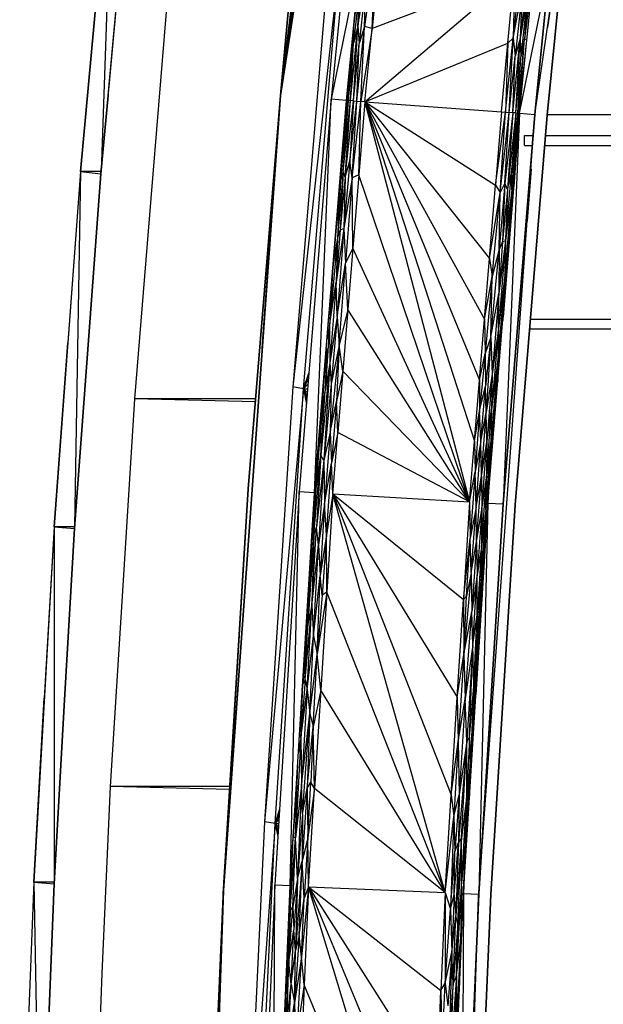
# Model space of a CAD drawing. Header units: millimetres. Extents: x 61846 to 198573, y 13020 to 52988.
# Tile 218 of 240: x 186553 to 187125, y 23714 to 24678. Entities that reach past the tile are written whole.
import ezdxf

# ---------------------------------------------------------------- set-up
doc = ezdxf.new("R2010")
doc.units = ezdxf.units.MM
for name, color, linetype, lineweight in [('A-COLS', 52, 'Continuous', 35), ('A-ROOF', 132, 'Continuous', 35), ('S-BEAM', 12, 'Continuous', 35)]:
    doc.layers.add(name, color=color, linetype=linetype, lineweight=lineweight)

# ---------------------------------------------------------------- blocks, each defined once
blk = doc.blocks.new('28_PBT_SF_toneeltoren_dakboog_28_PBT_SF_toneeltoren_dakboog as R_2584242 - 28_PBT_SF_toneeltoren_dakboog_28_PBT_SF_toneeltoren_dakboog as R_2584242-313469-GZ lierenkamer 4')
at = {"layer": 'S-BEAM', "color": 250, "lineweight": 25}
for p, q in [((-49154.5, 24834.24), (-49188.93, 24604.18)), ((-48939.59, 24585.56), (-48915.69, 24752.71)), ((-48915.69, 24752.71), (-48927.39, 24670.88)), ((-48927.39, 24670.88), (-48915.69, 24752.71)), ((-49188.93, 24604.18), (-49176.11, 24686.09)), ((-49181.46, 24686.09), (-49188.93, 24604.18)), ((-49188.93, 24604.18), (-49181.46, 24686.09)), ((-49176.67, 24686.09), (-49188.93, 24604.18)), ((-49176.11, 24686.09), (-49188.93, 24604.18)), ((-49188.93, 24604.18), (-49176.67, 24686.09)), ((-49188.93, 24604.18), (-49178.6, 24686.09)), ((-49178.6, 24686.09), (-49188.93, 24604.18)), ((-49188.93, 24604.18), (-49178.21, 24686.09)), ((-49178.21, 24686.09), (-49188.93, 24604.18)), ((-49188.93, 24604.18), (-49244.87, 23822.27)), ((-49244.87, 23822.27), (-49188.93, 24604.18)), ((-49220.38, 24218.56), (-49188.93, 24604.18)), ((-49188.93, 24604.18), (-49220.38, 24218.56)), ((-49206.72, 24356.38), (-49188.93, 24604.18)), ((-49188.93, 24604.18), (-49206.72, 24356.38)), ((-49188.93, 24604.18), (-49206.72, 24356.38)), ((-48947.09, 24481.31), (-48939.59, 24585.56)), ((-48943.42, 24532.35), (-48947.09, 24481.31)), ((-48947.09, 24481.31), (-48943.42, 24532.35)), ((-48994.79, 23818.39), (-48947.09, 24481.31)), ((-49206.72, 24356.38), (-49244.77, 23825.2)), ((-49244.4, 23832.39), (-49220.38, 24218.56)), ((-49220.38, 24218.56), (-49244.4, 23832.39)), ((-49244.36, 23830.98), (-49220.38, 24218.56)), ((-49220.38, 24218.56), (-49244.36, 23830.98)), ((-49244.4, 23832.39), (-49244.77, 23825.22)), ((-49244.77, 23825.22), (-49244.4, 23832.39)), ((-49244.77, 23825.2), (-49266.79, 23158.4)), ((-49245.07, 23819.4), (-49244.77, 23825.2)), ((-49244.77, 23825.2), (-49245.07, 23819.4)), ((-49245, 23818.33), (-49244.77, 23823.63)), ((-49244.77, 23823.63), (-49245, 23818.33)), ((-49270.08, 23059.04), (-49245.07, 23819.4)), ((-49245.07, 23819.4), (-49270.08, 23059.04)), ((-49245.07, 23819.4), (-49260.96, 23445.84)), ((-49260.96, 23445.84), (-49245.07, 23819.4)), ((-49012.18, 23294.48), (-48994.79, 23818.39))]:
    blk.add_line(p, q, dxfattribs=at)
blk = doc.blocks.new('28_PBT_SF_toneeltoren_dakboog_28_PBT_SF_toneeltoren_dakboog as R_2584242 - 28_PBT_SF_toneeltoren_dakboog_28_PBT_SF_toneeltoren_dakboog as R_2584242-313473-GZ lierenkamer 4')
blk.add_blockref('28_PBT_SF_toneeltoren_dakboog_28_PBT_SF_toneeltoren_dakboog as R_2584242 - 28_PBT_SF_toneeltoren_dakboog_28_PBT_SF_toneeltoren_dakboog as R_2584242-313469-GZ lierenkamer 4', (0, 0))
blk = doc.blocks.new('28_PBT_SC_staal_H-profiel_gekromd_dak toneeltoren_S355_HE200B_betondak_as 20_2667177 - 28_PBT_SC_staal_H-profiel_gekromd_dak toneeltoren_S355_HE200B_betondak_as 20_2667177-313545-GZ lierenkamer 4')
at = {"layer": 'A-COLS', "color": 250, "lineweight": 25}
for p, q in [((-49117.13, 24671.1), (-49107.77, 24755.3)), ((-49095.48, 24756.85), (-49106.47, 24671.62)), ((-49099.2, 24669.62), (-49095.48, 24756.85)), ((-49124.77, 24747.38), (-49139.06, 24600.44)), ((-49109.93, 24745.15), (-49139.06, 24600.44)), ((-49124.1, 24599.32), (-49109.93, 24745.15)), ((-49092.13, 24742.49), (-49099.2, 24669.62)), ((-48960.98, 24660.4), (-48951.33, 24744.91)), ((-48939.1, 24744.63), (-48949.89, 24659.52)), ((-48947.38, 24658.29), (-48939.1, 24744.63)), ((-49105.57, 24738.71), (-49113.18, 24672.13)), ((-48954.55, 24586.67), (-48939.73, 24734.8)), ((-48954.55, 24586.67), (-48924.91, 24732.47)), ((-48924.91, 24732.47), (-48939.59, 24585.56)), ((-48939.59, 24585.56), (-48924.91, 24732.47)), ((-48927.62, 24584.68), (-48913.06, 24730.61)), ((-48913.06, 24730.61), (-48927.62, 24584.68)), ((-49110.45, 24719.94), (-49117.24, 24655.33)), ((-49113.18, 24672.13), (-49110.45, 24719.94)), ((-49106.15, 24597.98), (-48959.59, 24722.7)), ((-48959.59, 24722.7), (-49099.2, 24669.62)), ((-48966.04, 24655.36), (-48959.59, 24722.7)), ((-48959.59, 24722.7), (-48960.98, 24660.4)), ((-48946.07, 24728.27), (-48954.17, 24659.86)), ((-49113.18, 24672.13), (-49104.87, 24719.5)), ((-49104.87, 24719.5), (-49111.63, 24654.9)), ((-49106.47, 24671.62), (-49104.87, 24719.5)), ((-48960.98, 24660.4), (-48952.19, 24706.26)), ((-48952.19, 24706.26), (-48958.97, 24642.5)), ((-48952.19, 24706.26), (-48954.17, 24659.86)), ((-48946.47, 24705.79), (-48954.17, 24659.86)), ((-48946.47, 24705.79), (-48953.29, 24642.05)), ((-48946.47, 24705.79), (-48949.89, 24659.52)), ((-49120.18, 24599.03), (-49113.18, 24672.13)), ((-49117.34, 24598.81), (-49113.18, 24672.13)), ((-49113.18, 24672.13), (-49117.24, 24655.33)), ((-49113.94, 24598.56), (-49106.47, 24671.62)), ((-49113.18, 24672.13), (-49111.63, 24654.9)), ((-49106.47, 24671.62), (-49111.63, 24654.9)), ((-49110.14, 24598.27), (-49106.47, 24671.62)), ((-49099.2, 24669.62), (-49106.47, 24671.62)), ((-49123.65, 24599.28), (-49117.17, 24670.66)), ((-49117.37, 24668.5), (-49117.24, 24655.33)), ((-49099.2, 24669.62), (-49110.14, 24598.27)), ((-49106.15, 24597.98), (-49099.2, 24669.62)), ((-49122.32, 24599.19), (-49117.24, 24655.33)), ((-49122.32, 24599.19), (-49118.58, 24654.98)), ((-49120.18, 24599.03), (-49117.24, 24655.33)), ((-49117.34, 24598.81), (-49111.63, 24654.9)), ((-49113.94, 24598.56), (-49111.63, 24654.9)), ((-49106.15, 24597.98), (-48966.04, 24655.36)), ((-48972.5, 24588.01), (-48966.04, 24655.36)), ((-48968.5, 24587.71), (-48960.98, 24660.4)), ((-48966.04, 24655.36), (-48968.5, 24587.71)), ((-48966.04, 24655.36), (-48960.98, 24660.4)), ((-48964.71, 24587.43), (-48960.98, 24660.4)), ((-48961.3, 24587.17), (-48954.17, 24659.86)), ((-48960.98, 24660.4), (-48958.97, 24642.5)), ((-48954.17, 24659.86), (-48958.97, 24642.5)), ((-48958.46, 24586.96), (-48954.17, 24659.86)), ((-48956.32, 24586.8), (-48949.89, 24659.52)), ((-48955, 24586.71), (-48949.89, 24659.52)), ((-48955, 24586.71), (-48947.38, 24658.29)), ((-48954.17, 24659.86), (-48953.29, 24642.05)), ((-48949.89, 24659.52), (-48953.29, 24642.05)), ((-48947.38, 24658.29), (-48949.89, 24659.52)), ((-49123.65, 24599.28), (-49120.49, 24636.29)), ((-48964.71, 24587.43), (-48958.97, 24642.5)), ((-48961.3, 24587.17), (-48958.97, 24642.5)), ((-48958.46, 24586.96), (-48953.29, 24642.05)), ((-48956.32, 24586.8), (-48953.29, 24642.05)), ((-49139.06, 24600.44), (-49170.46, 24215.6)), ((-49155.49, 24214.71), (-49139.06, 24600.44)), ((-49155.49, 24214.71), (-49124.1, 24599.32)), ((-49124.1, 24599.32), (-49140.45, 24398.95)), ((-49124.1, 24599.32), (-49139.06, 24600.44)), ((-49123.65, 24599.28), (-49130.13, 24520.45)), ((-49130.13, 24520.45), (-49122.32, 24599.19)), ((-49129.91, 24528.12), (-49123.65, 24599.28)), ((-49124.1, 24599.32), (-49129.86, 24528.76)), ((-49127.59, 24529.5), (-49122.32, 24599.19)), ((-49127.59, 24529.5), (-49120.18, 24599.03)), ((-49125.55, 24523.98), (-49120.18, 24599.03)), ((-49125.55, 24523.98), (-49117.34, 24598.81)), ((-49124.1, 24599.32), (-49123.65, 24599.28)), ((-49123.65, 24599.28), (-49122.32, 24599.19)), ((-49120.18, 24599.03), (-49122.32, 24599.19)), ((-49117.34, 24598.81), (-49120.96, 24540.09)), ((-49120.96, 24540.09), (-49113.94, 24598.56)), ((-49117.34, 24598.81), (-49120.18, 24599.03)), ((-49118.78, 24523.48), (-49113.94, 24598.56)), ((-49118.78, 24523.48), (-49110.14, 24598.27)), ((-49117.34, 24598.81), (-49113.94, 24598.56)), ((-49113.94, 24598.56), (-49110.14, 24598.27)), ((-49112.01, 24526.21), (-49110.14, 24598.27)), ((-49106.15, 24597.98), (-49112.01, 24526.21)), ((-49106.15, 24597.98), (-49110.14, 24598.27)), ((-49106.15, 24597.98), (-49003.74, 24205.76)), ((-49106.15, 24597.98), (-48998.86, 24265.44)), ((-49106.15, 24597.98), (-48972.5, 24588.01)), ((-49106.15, 24597.98), (-48993.99, 24325.12)), ((-49106.15, 24597.98), (-48989.11, 24384.8)), ((-49106.15, 24597.98), (-48984.23, 24444.49)), ((-49106.15, 24597.98), (-48978.36, 24516.25)), ((-48985.77, 24204.7), (-48954.55, 24586.67)), ((-48972.5, 24588.01), (-48978.36, 24516.25)), ((-48978.36, 24516.25), (-48968.5, 24587.71)), ((-48973.61, 24508.91), (-48968.5, 24587.71)), ((-48973.61, 24508.91), (-48964.71, 24587.43)), ((-48972.5, 24588.01), (-48968.5, 24587.71)), ((-48954.55, 24586.67), (-48970.87, 24386.96)), ((-48954.55, 24586.67), (-48970.79, 24203.83)), ((-48939.59, 24585.56), (-48970.79, 24203.83)), ((-48970.79, 24203.83), (-48939.59, 24585.56)), ((-48969.17, 24518.13), (-48964.71, 24587.43)), ((-48961.3, 24587.17), (-48969.17, 24518.13)), ((-48968.5, 24587.71), (-48964.71, 24587.43)), ((-48961.3, 24587.17), (-48966.52, 24512.07)), ((-48958.46, 24586.96), (-48966.52, 24512.07)), ((-48961.3, 24587.17), (-48964.71, 24587.43)), ((-48958.46, 24586.96), (-48962.57, 24528.24)), ((-48962.57, 24528.24), (-48956.32, 24586.8)), ((-48962.27, 24511.76), (-48956.32, 24586.8)), ((-48962.27, 24511.76), (-48955, 24586.71)), ((-48958.46, 24586.96), (-48961.3, 24587.17)), ((-48955, 24586.71), (-48960.42, 24514.91)), ((-48954.55, 24586.67), (-48960.32, 24516.12)), ((-48958.81, 24203.13), (-48927.62, 24584.68)), ((-48927.62, 24584.68), (-48958.81, 24203.13)), ((-48958.46, 24586.96), (-48956.32, 24586.8)), ((-48956.32, 24586.8), (-48955, 24586.71)), ((-48955, 24586.71), (-48954.55, 24586.67)), ((-48954.55, 24586.67), (-48939.59, 24585.56)), ((-49120.96, 24540.09), (-49126.73, 24473.65)), ((-49125.55, 24523.98), (-49120.96, 24540.09)), ((-49118.78, 24523.48), (-49120.96, 24540.09)), ((-49127.59, 24529.5), (-49133.17, 24464.64)), ((-49127.59, 24529.5), (-49130.52, 24472.36)), ((-49127.59, 24529.5), (-49130.13, 24520.45)), ((-49129.96, 24527.5), (-49130.13, 24520.45)), ((-49125.55, 24523.98), (-49127.59, 24529.5)), ((-48968.35, 24461.77), (-48962.57, 24528.24)), ((-48966.52, 24512.07), (-48962.57, 24528.24)), ((-48962.27, 24511.76), (-48962.57, 24528.24)), ((-49135.78, 24456.18), (-49130.13, 24520.47)), ((-49135.78, 24456.18), (-49130.13, 24520.45)), ((-49130.13, 24520.47), (-49135.15, 24463.88)), ((-49130.13, 24520.45), (-49133.76, 24479.61)), ((-49130.13, 24520.45), (-49133.17, 24464.64)), ((-49125.55, 24523.98), (-49130.52, 24472.36)), ((-49125.55, 24523.98), (-49126.73, 24473.65)), ((-49118.78, 24523.48), (-49126.73, 24473.65)), ((-49118.78, 24523.48), (-49125.14, 24439.76)), ((-49112.01, 24526.21), (-49118.78, 24523.48)), ((-49117.86, 24454.45), (-49118.78, 24523.48)), ((-49112.01, 24526.21), (-49117.86, 24454.45)), ((-49003.74, 24205.76), (-49112.01, 24526.21)), ((-48969.17, 24518.13), (-48974.76, 24453.2)), ((-48969.17, 24518.13), (-48973.61, 24508.91)), ((-48969.17, 24518.13), (-48971.5, 24460.88)), ((-48966.52, 24512.07), (-48969.17, 24518.13)), ((-48984.23, 24444.49), (-48978.36, 24516.25)), ((-48984.23, 24444.49), (-48973.61, 24508.91)), ((-48981.52, 24426.63), (-48973.61, 24508.91)), ((-48978.36, 24516.25), (-48973.61, 24508.91)), ((-48974.76, 24453.2), (-48973.61, 24508.91)), ((-48966.52, 24512.07), (-48971.5, 24460.88)), ((-48962.27, 24511.76), (-48969.17, 24428.09)), ((-48966.52, 24512.07), (-48968.35, 24461.77)), ((-48962.27, 24511.76), (-48968.35, 24461.77)), ((-48962.27, 24511.76), (-48966.28, 24443.15)), ((-48962.27, 24511.76), (-48960.42, 24514.91)), ((-49126.73, 24473.65), (-49134.21, 24421.07)), ((-49130.52, 24472.36), (-49134.21, 24421.07)), ((-49126.73, 24473.65), (-49133.38, 24387.56)), ((-49130.52, 24472.36), (-49133.17, 24464.64)), ((-49130.52, 24472.36), (-49126.73, 24473.65)), ((-49126.73, 24473.65), (-49125.14, 24439.76)), ((-49133.17, 24464.64), (-49140.75, 24378.52)), ((-49133.17, 24464.64), (-49137.06, 24440.49)), ((-49133.17, 24464.64), (-49134.21, 24421.07)), ((-48968.35, 24461.77), (-48975.17, 24375.9)), ((-48968.35, 24461.77), (-48975.1, 24410.15)), ((-48971.5, 24460.88), (-48975.1, 24410.15)), ((-48971.5, 24460.88), (-48974.76, 24453.2)), ((-48971.5, 24460.88), (-48968.35, 24461.77)), ((-48968.35, 24461.77), (-48969.17, 24428.09)), ((-49117.86, 24454.45), (-49125.14, 24439.76)), ((-49117.86, 24454.45), (-49122.78, 24394.25)), ((-49003.74, 24205.76), (-49117.86, 24454.45)), ((-48982.66, 24367.29), (-48974.76, 24453.2)), ((-48974.76, 24453.2), (-48981.52, 24426.63)), ((-48974.76, 24453.2), (-48975.1, 24410.15)), ((-48989.11, 24384.8), (-48984.23, 24444.49)), ((-48984.23, 24444.49), (-48981.52, 24426.63)), ((-48969.17, 24428.09), (-48966.28, 24443.15)), ((-49137.83, 24431.02), (-49140.75, 24378.52)), ((-49133.38, 24387.56), (-49125.14, 24439.76)), ((-49131.26, 24359.41), (-49125.14, 24439.76)), ((-49122.78, 24394.25), (-49125.14, 24439.76)), ((-49140.75, 24378.52), (-49134.21, 24421.07)), ((-49134.21, 24421.07), (-49140.65, 24342.01)), ((-49133.38, 24387.56), (-49134.21, 24421.07)), ((-48989.11, 24384.8), (-48981.52, 24426.63)), ((-48981.52, 24426.63), (-48988.28, 24351.16)), ((-48982.66, 24367.29), (-48981.52, 24426.63)), ((-48969.17, 24428.09), (-48975.56, 24348.02)), ((-48969.17, 24428.09), (-48975.17, 24375.9)), ((-48969.17, 24428.09), (-48971.15, 24383.54)), ((-48982.66, 24367.29), (-48975.1, 24410.15)), ((-48975.1, 24410.15), (-48981.56, 24330.99)), ((-48975.17, 24375.9), (-48975.1, 24410.15)), ((-49155.49, 24214.71), (-49141.03, 24391.92)), ((-49122.78, 24394.25), (-49131.26, 24359.41)), ((-49122.78, 24394.25), (-49127.69, 24334.05)), ((-49003.74, 24205.76), (-49122.78, 24394.25)), ((-49133.38, 24387.56), (-49140.65, 24342.01)), ((-49133.38, 24387.56), (-49139.12, 24321.56)), ((-49133.38, 24387.56), (-49131.26, 24359.41)), ((-48993.99, 24325.12), (-48989.11, 24384.8)), ((-48989.11, 24384.8), (-48988.28, 24351.16)), ((-48975.56, 24348.02), (-48971.15, 24383.54)), ((-49140.75, 24378.52), (-49145.11, 24314.67)), ((-49140.75, 24378.52), (-49143.16, 24365.72)), ((-49140.75, 24378.52), (-49140.65, 24342.01)), ((-48985.77, 24204.7), (-48971.4, 24380.54)), ((-48975.17, 24375.9), (-48982.07, 24296.31)), ((-48975.17, 24375.9), (-48981.56, 24330.99)), ((-48975.17, 24375.9), (-48975.56, 24348.02)), ((-48982.66, 24367.29), (-48988.28, 24351.16)), ((-48982.66, 24367.29), (-48987.92, 24319.3)), ((-48982.66, 24367.29), (-48987.24, 24293.58)), ((-48982.66, 24367.29), (-48981.56, 24330.99)), ((-49143.93, 24356.31), (-49145.11, 24314.67)), ((-49131.26, 24359.41), (-49140.1, 24274.25)), ((-49131.26, 24359.41), (-49139.12, 24321.56)), ((-49131.26, 24359.41), (-49134.08, 24304.08)), ((-49127.69, 24334.05), (-49131.26, 24359.41)), ((-48993.99, 24325.12), (-48988.28, 24351.16)), ((-48988.28, 24351.16), (-48993.88, 24294.95)), ((-48988.28, 24351.16), (-48987.92, 24319.3)), ((-48975.56, 24348.02), (-48982.8, 24264.42)), ((-48975.56, 24348.02), (-48982.07, 24296.31)), ((-48975.56, 24348.02), (-48979.53, 24292.84)), ((-48975.56, 24348.02), (-48976.02, 24323.93)), ((-49145.33, 24339.16), (-49149.66, 24274.96)), ((-49140.65, 24342.01), (-49149.23, 24251.69)), ((-49140.65, 24342.01), (-49146.44, 24246.42)), ((-49140.65, 24342.01), (-49145.11, 24314.67)), ((-49140.65, 24342.01), (-49139.12, 24321.56)), ((-49127.69, 24334.05), (-49134.08, 24304.08)), ((-49127.69, 24334.05), (-49132.61, 24273.85)), ((-49003.74, 24205.76), (-49127.69, 24334.05)), ((-48998.86, 24265.44), (-48993.99, 24325.12)), ((-48993.99, 24325.12), (-48993.88, 24294.95)), ((-48981.56, 24330.99), (-48987.24, 24293.58)), ((-48981.56, 24330.99), (-48986.73, 24264.69)), ((-48981.56, 24330.99), (-48982.07, 24296.31)), ((-49149.66, 24274.96), (-49145.11, 24314.67)), ((-49149.23, 24251.69), (-49145.11, 24314.67)), ((-49139.12, 24321.56), (-49146.44, 24246.42)), ((-49139.12, 24321.56), (-49140.1, 24274.25)), ((-48993.88, 24294.95), (-48987.92, 24319.3)), ((-48992.47, 24265.13), (-48987.92, 24319.3)), ((-48987.24, 24293.58), (-48987.92, 24319.3)), ((-48979.53, 24292.84), (-48976.02, 24323.93)), ((-49149.66, 24274.96), (-49148.82, 24296.43)), ((-49140.1, 24274.25), (-49134.08, 24304.08)), ((-49134.08, 24304.08), (-49138.9, 24243.95)), ((-49132.61, 24273.85), (-49134.08, 24304.08)), ((-48987.08, 24229.51), (-48982.07, 24296.31)), ((-48986.73, 24264.69), (-48982.07, 24296.31)), ((-48982.07, 24296.31), (-48982.8, 24264.42)), ((-48998.86, 24265.44), (-48993.88, 24294.95)), ((-48993.88, 24294.95), (-48998.07, 24235.44)), ((-48992.47, 24265.13), (-48993.88, 24294.95)), ((-48992.47, 24265.13), (-48987.24, 24293.58)), ((-48992, 24231.07), (-48987.24, 24293.58)), ((-48986.73, 24264.69), (-48987.24, 24293.58)), ((-48984.08, 24232.98), (-48979.53, 24292.84)), ((-48979.53, 24292.84), (-48982.8, 24264.42)), ((-48980.9, 24264.32), (-48979.53, 24292.84)), ((-49155.49, 24214.71), (-49150.57, 24274.99)), ((-49153.93, 24218.99), (-49149.66, 24274.96)), ((-49149.66, 24274.96), (-49152.94, 24244.86)), ((-49150.66, 24273.92), (-49152.94, 24244.86)), ((-49150.66, 24273.92), (-49152.94, 24244.86)), ((-49149.66, 24274.96), (-49149.23, 24251.69)), ((-49140.1, 24274.25), (-49146.44, 24246.42)), ((-49140.1, 24274.25), (-49145.61, 24204)), ((-49140.1, 24274.25), (-49138.9, 24243.95)), ((-49132.61, 24273.85), (-49138.9, 24243.95)), ((-49137.52, 24213.65), (-49132.61, 24273.85)), ((-49003.74, 24205.76), (-49132.61, 24273.85)), ((-49152.94, 24244.86), (-49151.78, 24260.17)), ((-49003.74, 24205.76), (-48998.86, 24265.44)), ((-48998.86, 24265.44), (-48998.07, 24235.44)), ((-48992.47, 24265.13), (-48998.07, 24235.44)), ((-48997.32, 24200.66), (-48992.47, 24265.13)), ((-48992, 24231.07), (-48992.47, 24265.13)), ((-48992, 24231.07), (-48986.73, 24264.69)), ((-48991.69, 24198.4), (-48986.73, 24264.69)), ((-48987.61, 24198.12), (-48982.8, 24264.42)), ((-48986.73, 24264.69), (-48987.08, 24229.51)), ((-48987.08, 24229.51), (-48982.8, 24264.42)), ((-48985.77, 24204.7), (-48980.9, 24264.32)), ((-48984.08, 24232.98), (-48982.8, 24264.42)), ((-48984.08, 24232.98), (-48980.9, 24264.32)), ((-49156.15, 24173.58), (-49149.23, 24251.69)), ((-49153.93, 24218.99), (-49149.23, 24251.69)), ((-49149.23, 24251.69), (-49153.53, 24181.14)), ((-49152.12, 24255.95), (-49152.94, 24244.86)), ((-49146.44, 24246.42), (-49149.23, 24251.69)), ((-49158.08, 24166.56), (-49152.94, 24244.86)), ((-49155.49, 24214.71), (-49152.94, 24244.86)), ((-49153.93, 24218.99), (-49152.94, 24244.86)), ((-49146.44, 24246.42), (-49153.53, 24181.14)), ((-49146.44, 24246.42), (-49151.59, 24163.69)), ((-49146.44, 24246.42), (-49145.61, 24204)), ((-49145.61, 24204), (-49138.9, 24243.95)), ((-49143.95, 24173.66), (-49138.9, 24243.95)), ((-49137.52, 24213.65), (-49138.9, 24243.95)), ((-49003.74, 24205.76), (-48998.07, 24235.44)), ((-48998.07, 24235.44), (-49002.89, 24170.29)), ((-48997.32, 24200.66), (-48998.07, 24235.44)), ((-48997.32, 24200.66), (-48992, 24231.07)), ((-48996.69, 24166.57), (-48992, 24231.07)), ((-48992, 24231.07), (-48991.69, 24198.4)), ((-48992, 24161.27), (-48987.08, 24229.51)), ((-48991.69, 24198.4), (-48987.08, 24229.51)), ((-48984.08, 24232.98), (-48988.8, 24166.56)), ((-48987.61, 24198.12), (-48984.08, 24232.98)), ((-48987.61, 24198.12), (-48987.08, 24229.51)), ((-48984.08, 24232.98), (-48985.77, 24204.7)), ((-49158.08, 24166.56), (-49153.93, 24218.99)), ((-49156.15, 24173.58), (-49153.93, 24218.99)), ((-49170.46, 24215.6), (-49194.44, 23830.23)), ((-49179.45, 23829.57), (-49170.46, 24215.6)), ((-49179.45, 23829.57), (-49155.49, 24214.71)), ((-49155.49, 24214.71), (-49170.46, 24215.6)), ((-49155.49, 24214.71), (-49167.27, 24025.38)), ((-49155.49, 24214.71), (-49161.38, 24120.05)), ((-49155.49, 24214.71), (-49158.08, 24166.56)), ((-49137.52, 24213.65), (-49143.95, 24173.66)), ((-49137.52, 24213.65), (-49143.51, 24117.43)), ((-49027.59, 23822.98), (-49137.52, 24213.65)), ((-49137.52, 24213.65), (-49021.63, 23918.67)), ((-49137.52, 24213.65), (-49003.74, 24205.76)), ((-49137.52, 24213.65), (-49015.66, 24014.37)), ((-49137.52, 24213.65), (-49009.7, 24110.07)), ((-49145.61, 24204), (-49151.59, 24163.69)), ((-49145.61, 24204), (-49150.16, 24133.65)), ((-49143.95, 24173.66), (-49145.61, 24204)), ((-49003.74, 24205.76), (-49009.7, 24110.07)), ((-49009.61, 23822.2), (-48985.77, 24204.7)), ((-49003.74, 24205.76), (-49002.89, 24170.29)), ((-48997.32, 24200.66), (-49002.89, 24170.29)), ((-49001.96, 24136.19), (-48997.32, 24200.66)), ((-48985.77, 24204.7), (-48997.49, 24016.67)), ((-48996.69, 24166.57), (-48997.32, 24200.66)), ((-48985.77, 24204.7), (-48994.62, 23821.56)), ((-48970.79, 24203.83), (-48994.62, 23821.56)), ((-48994.62, 23821.56), (-48970.79, 24203.83)), ((-48985.77, 24204.7), (-48991.63, 24110.69)), ((-48988.8, 24166.56), (-48985.77, 24204.7)), ((-48985.77, 24204.7), (-48970.79, 24203.83)), ((-48982.63, 23821.05), (-48958.81, 24203.13)), ((-48958.81, 24203.13), (-48982.63, 23821.05)), ((-48996.69, 24166.57), (-48991.69, 24198.4)), ((-48991.69, 24198.4), (-48996.2, 24134.45)), ((-48987.61, 24198.12), (-48992.21, 24131.79)), ((-48991.69, 24198.4), (-48992, 24161.27)), ((-48987.61, 24198.12), (-48992, 24161.27)), ((-48987.61, 24198.12), (-48988.8, 24166.56)), ((-49158.05, 24104.47), (-49153.53, 24181.14)), ((-49156.15, 24173.58), (-49153.53, 24181.14)), ((-49151.59, 24163.69), (-49153.53, 24181.14)), ((-49156.15, 24173.58), (-49162.09, 24086.1)), ((-49158.08, 24166.56), (-49156.15, 24173.58)), ((-49156.15, 24173.58), (-49158.05, 24104.47)), ((-49143.95, 24173.66), (-49150.16, 24133.65)), ((-49143.95, 24173.66), (-49148.1, 24114.35)), ((-49143.51, 24117.43), (-49143.95, 24173.66)), ((-49009.7, 24110.07), (-49002.89, 24170.29)), ((-49006.63, 24113.44), (-49002.89, 24170.29)), ((-49001.96, 24136.19), (-49002.89, 24170.29)), ((-49158.08, 24166.56), (-49162.09, 24086.1)), ((-49161.48, 24118.43), (-49158.08, 24166.56)), ((-49158.08, 24166.56), (-49160.98, 24125.85)), ((-49158.05, 24104.47), (-49151.59, 24163.69)), ((-49156.65, 24074.7), (-49151.59, 24163.69)), ((-49151.59, 24163.69), (-49150.16, 24133.65)), ((-49001.96, 24136.19), (-48996.69, 24166.57)), ((-48996.69, 24166.57), (-49001.35, 24098.36)), ((-48996.69, 24166.57), (-48996.2, 24134.45)), ((-48992, 24161.27), (-48996.29, 24095.06)), ((-48992, 24161.27), (-48996.2, 24134.45)), ((-48988.8, 24166.56), (-48992.8, 24108.88)), ((-48992.21, 24131.79), (-48988.8, 24166.56)), ((-48992, 24161.27), (-48992.21, 24131.79)), ((-48988.8, 24166.56), (-48991.73, 24109.08)), ((-49156.65, 24074.7), (-49150.16, 24133.65)), ((-49153.04, 24056.51), (-49150.16, 24133.65)), ((-49148.1, 24114.35), (-49150.16, 24133.65)), ((-49001.96, 24136.19), (-49009.34, 24056.28)), ((-49001.96, 24136.19), (-49006.63, 24113.44)), ((-49001.96, 24136.19), (-49001.35, 24098.36)), ((-48996.2, 24134.45), (-49001.35, 24098.36)), ((-49000.57, 24065.74), (-48996.2, 24134.45)), ((-48996.29, 24095.06), (-48996.2, 24134.45)), ((-48992.21, 24131.79), (-48996.29, 24095.06)), ((-48992.21, 24131.79), (-48995.75, 24076.29)), ((-48992.21, 24131.79), (-48992.8, 24108.88)), ((-49143.51, 24117.43), (-49153.04, 24056.51)), ((-49148.1, 24114.35), (-49153.04, 24056.51)), ((-49143.51, 24117.43), (-49149.49, 24021.22)), ((-49143.51, 24117.43), (-49148.1, 24114.35)), ((-49027.59, 23822.98), (-49143.51, 24117.43)), ((-49009.7, 24110.07), (-49006.63, 24113.44)), ((-49009.34, 24056.28), (-49006.63, 24113.44)), ((-49164.57, 24031.75), (-49158.05, 24104.47)), ((-49162.65, 24021.92), (-49158.05, 24104.47)), ((-49158.05, 24104.47), (-49162.09, 24086.1)), ((-49158.05, 24104.47), (-49156.65, 24074.7)), ((-49015.66, 24014.37), (-49009.7, 24110.07)), ((-49009.7, 24110.07), (-49009.34, 24056.28)), ((-48998.16, 24027.46), (-48991.73, 24109.08)), ((-48992.8, 24108.88), (-48998.16, 24027.46)), ((-48992.8, 24108.88), (-48995.75, 24076.29)), ((-48992.8, 24108.88), (-48991.73, 24109.08)), ((-49162.09, 24086.1), (-49163.02, 24093.74)), ((-49009.34, 24056.28), (-49001.35, 24098.36)), ((-49007.83, 24013), (-49001.35, 24098.36)), ((-49000.57, 24065.74), (-49001.35, 24098.36)), ((-49000.57, 24065.74), (-48996.29, 24095.06)), ((-48999.59, 24025.08), (-48996.29, 24095.06)), ((-48996.29, 24095.06), (-48995.75, 24076.29)), ((-49162.09, 24086.1), (-49167.02, 24027.22)), ((-49164.57, 24031.75), (-49162.09, 24086.1)), ((-49162.65, 24021.92), (-49156.65, 24074.7)), ((-49160.22, 23998.45), (-49156.65, 24074.7)), ((-49156.65, 24074.7), (-49153.04, 24056.51)), ((-48999.59, 24025.08), (-48995.75, 24076.29)), ((-48998.16, 24027.46), (-48995.75, 24076.29)), ((-49000.57, 24065.74), (-49007.83, 24013)), ((-49000.57, 24065.74), (-49006.19, 23971.26)), ((-49003.66, 23975.19), (-49000.57, 24065.74)), ((-48999.59, 24025.08), (-49000.57, 24065.74)), ((-49160.22, 23998.45), (-49153.04, 24056.51)), ((-49156.88, 23985.44), (-49153.04, 24056.51)), ((-49149.49, 24021.22), (-49153.04, 24056.51)), ((-49015.66, 24014.37), (-49009.34, 24056.28)), ((-49009.34, 24056.28), (-49014.68, 23971.1)), ((-49009.34, 24056.28), (-49007.83, 24013)), ((-49167.02, 24027.22), (-49165.63, 24051.66)), ((-49164.57, 24031.75), (-49168.89, 23974.17)), ((-49168.89, 23974.17), (-49167.02, 24027.22)), ((-49168.67, 24002.84), (-49167.02, 24027.22)), ((-49167.47, 24022.23), (-49167.02, 24027.22)), ((-49164.57, 24031.75), (-49167.02, 24027.22)), ((-49164.57, 24031.75), (-49162.65, 24021.92)), ((-49003.66, 23975.19), (-48999.59, 24025.08)), ((-49003.18, 23947.03), (-48998.16, 24027.46)), ((-48999.59, 24025.08), (-49003.18, 23947.03)), ((-48999.59, 24025.08), (-48998.16, 24027.46)), ((-48997.69, 24013.45), (-48998.16, 24027.46)), ((-49168.89, 23974.17), (-49162.65, 24021.92)), ((-49162.65, 24021.92), (-49168.19, 23928.36)), ((-49162.65, 24021.92), (-49160.22, 23998.45)), ((-49149.49, 24021.22), (-49156.88, 23985.44)), ((-49149.49, 24021.22), (-49155.48, 23925)), ((-49027.59, 23822.98), (-49149.49, 24021.22)), ((-49021.63, 23918.67), (-49015.66, 24014.37)), ((-49015.66, 24014.37), (-49014.68, 23971.1)), ((-49014.68, 23971.1), (-49007.83, 24013)), ((-49007.83, 24013), (-49013.84, 23918.71)), ((-49009.61, 23822.2), (-48997.89, 24010.24)), ((-49006.19, 23971.26), (-49007.83, 24013)), ((-49003.18, 23947.03), (-48997.69, 24013.45)), ((-49168.19, 23928.36), (-49160.22, 23998.45)), ((-49167.21, 23899.76), (-49160.22, 23998.45)), ((-49160.22, 23998.45), (-49162.75, 23925.39)), ((-49160.22, 23998.45), (-49156.88, 23985.44)), ((-49162.75, 23925.39), (-49156.88, 23985.44)), ((-49156.88, 23985.44), (-49159.18, 23931.25)), ((-49155.48, 23925), (-49156.88, 23985.44)), ((-49168.89, 23974.17), (-49174.2, 23876.74)), ((-49168.89, 23974.17), (-49171.35, 23959.85)), ((-49168.89, 23974.17), (-49168.19, 23928.36)), ((-49021.63, 23918.67), (-49014.68, 23971.1)), ((-49014.68, 23971.1), (-49019.15, 23897.66)), ((-49014.68, 23971.1), (-49013.84, 23918.71)), ((-49006.19, 23971.26), (-49014.48, 23872.09)), ((-49006.19, 23971.26), (-49013.84, 23918.71)), ((-49011.44, 23876.67), (-49006.19, 23971.26)), ((-49003.66, 23975.19), (-49006.46, 23917.98)), ((-49006.46, 23917.98), (-49006.19, 23971.26)), ((-49003.66, 23975.19), (-49006.19, 23971.26)), ((-49003.66, 23975.19), (-49003.18, 23947.03)), ((-49174.2, 23876.74), (-49171.97, 23949.83)), ((-49007.53, 23870.76), (-49003.18, 23947.03)), ((-49003.18, 23947.03), (-49006.46, 23917.98)), ((-49003.18, 23947.03), (-49003.65, 23917.88)), ((-49162.75, 23925.39), (-49159.18, 23931.25)), ((-49162.23, 23877.1), (-49159.18, 23931.25)), ((-49155.48, 23925), (-49159.18, 23931.25)), ((-49173.48, 23925.53), (-49176.29, 23877.71)), ((-49168.19, 23928.36), (-49174.2, 23876.74)), ((-49168.19, 23928.36), (-49172.35, 23836.7)), ((-49167.21, 23899.76), (-49168.19, 23928.36)), ((-49162.75, 23925.39), (-49167.65, 23853.65)), ((-49167.21, 23899.76), (-49162.75, 23925.39)), ((-49162.75, 23925.39), (-49162.23, 23877.1)), ((-49155.48, 23925), (-49162.23, 23877.1)), ((-49161.47, 23828.79), (-49155.48, 23925)), ((-49027.59, 23822.98), (-49155.48, 23925)), ((-49027.59, 23822.98), (-49021.63, 23918.67)), ((-49021.63, 23918.67), (-49019.15, 23897.66)), ((-49019.15, 23897.66), (-49013.84, 23918.71)), ((-49013.84, 23918.71), (-49018.18, 23863.16)), ((-49013.84, 23918.71), (-49014.48, 23872.09)), ((-49011.45, 23829.43), (-49006.46, 23917.98)), ((-49006.46, 23917.98), (-49011.44, 23876.67)), ((-49009.61, 23822.2), (-49003.75, 23916.22)), ((-49007.53, 23870.76), (-49006.46, 23917.98)), ((-49007.53, 23870.76), (-49003.66, 23917.71)), ((-49176.29, 23877.71), (-49174.63, 23906.87)), ((-49167.21, 23899.76), (-49172.35, 23836.7)), ((-49167.21, 23899.76), (-49167.65, 23853.65)), ((-49027.59, 23822.98), (-49019.15, 23897.66)), ((-49019.15, 23897.66), (-49022.29, 23806.64)), ((-49019.15, 23897.66), (-49018.18, 23863.16)), ((-49179.45, 23829.57), (-49176.29, 23877.71)), ((-49179.3, 23823.97), (-49176.29, 23877.71)), ((-49179.28, 23805.28), (-49176.29, 23877.71)), ((-49179.28, 23805.28), (-49174.2, 23876.74)), ((-49176.77, 23809.19), (-49174.2, 23876.74)), ((-49176.29, 23877.71), (-49174.2, 23876.74)), ((-49172.35, 23836.7), (-49174.2, 23876.74)), ((-49162.23, 23877.1), (-49167.65, 23853.65)), ((-49162.23, 23877.1), (-49165.71, 23817.55)), ((-49161.47, 23828.79), (-49162.23, 23877.1)), ((-49018.63, 23820.63), (-49014.48, 23872.09)), ((-49018.18, 23863.16), (-49014.48, 23872.09)), ((-49011.44, 23876.67), (-49017.12, 23800.65)), ((-49014.48, 23872.09), (-49017.12, 23800.65)), ((-49015.02, 23791.65), (-49011.44, 23876.67)), ((-49011.44, 23876.67), (-49014.48, 23872.09)), ((-49007.53, 23870.76), (-49012.67, 23774.39)), ((-49011.45, 23829.43), (-49011.44, 23876.67)), ((-49011.45, 23829.43), (-49007.53, 23870.76)), ((-49007.53, 23870.76), (-49009.61, 23822.2)), ((-49022.29, 23806.64), (-49018.18, 23863.16)), ((-49018.63, 23820.63), (-49018.18, 23863.16)), ((-49167.65, 23853.65), (-49174.32, 23766.31)), ((-49172.35, 23836.7), (-49167.65, 23853.65)), ((-49170.41, 23780.99), (-49167.65, 23853.65)), ((-49165.71, 23817.55), (-49167.65, 23853.65)), ((-49172.35, 23836.7), (-49176.77, 23809.19)), ((-49172.35, 23836.7), (-49175.78, 23786.41)), ((-49172.35, 23836.7), (-49174.32, 23766.31)), ((-49194.44, 23830.23), (-49210.98, 23444.46)), ((-49195.99, 23444.04), (-49194.44, 23830.23)), ((-49195.99, 23444.04), (-49179.45, 23829.57)), ((-49179.45, 23829.57), (-49194.44, 23830.23)), ((-49179.3, 23823.97), (-49181.43, 23783.54)), ((-49179.45, 23829.57), (-49179.3, 23823.97)), ((-49179.28, 23805.28), (-49179.3, 23823.97)), ((-49161.47, 23828.79), (-49168.19, 23759.73)), ((-49161.47, 23828.79), (-49165.71, 23817.55)), ((-49161.47, 23828.79), (-49165.6, 23732.48)), ((-49044.04, 23439.81), (-49161.47, 23828.79)), ((-49161.47, 23828.79), (-49027.59, 23822.98)), ((-49161.47, 23828.79), (-49039.93, 23535.61)), ((-49161.47, 23828.79), (-49035.82, 23631.4)), ((-49161.47, 23828.79), (-49031.7, 23727.19)), ((-49027.59, 23822.98), (-49031.7, 23727.19)), ((-49027.59, 23822.98), (-49027.69, 23734.35)), ((-49027.59, 23822.98), (-49022.29, 23806.64)), ((-49016.32, 23741.77), (-49011.45, 23829.43)), ((-49011.45, 23829.43), (-49015.02, 23791.65)), ((-49011.45, 23829.43), (-49012.67, 23774.39)), ((-49170.41, 23780.99), (-49165.71, 23817.55)), ((-49168.19, 23759.73), (-49165.71, 23817.55)), ((-49026.05, 23439.31), (-49009.61, 23822.2)), ((-49022.29, 23806.64), (-49018.63, 23820.63)), ((-49018.63, 23820.63), (-49021.15, 23764.45)), ((-49018.63, 23820.63), (-49017.12, 23800.65)), ((-49012.67, 23774.39), (-49009.62, 23821.95)), ((-49009.61, 23822.2), (-49011.06, 23438.9)), ((-48994.62, 23821.56), (-49011.06, 23438.9)), ((-49011.06, 23438.9), (-48994.62, 23821.56)), ((-49009.61, 23822.2), (-48994.62, 23821.56)), ((-48999.06, 23438.58), (-48982.63, 23821.05)), ((-48982.63, 23821.05), (-48999.06, 23438.58)), ((-49179.28, 23805.28), (-49183.64, 23721.75)), ((-49179.28, 23805.28), (-49181.86, 23773.54)), ((-49180.58, 23755.02), (-49176.77, 23809.19)), ((-49179.28, 23805.28), (-49180.58, 23755.02)), ((-49179.28, 23805.28), (-49176.77, 23809.19)), ((-49176.77, 23809.19), (-49175.78, 23786.41)), ((-49027.69, 23734.35), (-49022.29, 23806.64)), ((-49022.29, 23806.64), (-49021.15, 23764.45)), ((-49021.15, 23764.45), (-49017.12, 23800.65)), ((-49019.57, 23734.04), (-49017.12, 23800.65)), ((-49015.02, 23791.65), (-49017.12, 23800.65)), ((-49180.58, 23755.02), (-49175.78, 23786.41)), ((-49178.36, 23733.14), (-49175.78, 23786.41)), ((-49174.32, 23766.31), (-49175.78, 23786.41)), ((-49015.02, 23791.65), (-49019.57, 23734.04)), ((-49016.32, 23741.77), (-49015.02, 23791.65)), ((-49170.41, 23780.99), (-49175.19, 23715.07)), ((-49170.41, 23780.99), (-49174.32, 23766.31)), ((-49168.19, 23759.73), (-49170.41, 23780.99)), ((-49012.67, 23774.39), (-49016.5, 23694.52)), ((-49016.32, 23741.77), (-49012.67, 23774.39)), ((-49012.67, 23774.39), (-49013.72, 23726.48)), ((-49178.36, 23733.14), (-49174.32, 23766.31)), ((-49175.19, 23715.07), (-49174.32, 23766.31)), ((-49182.48, 23758.96), (-49183.64, 23721.75)), ((-49180.58, 23755.02), (-49183.64, 23721.75)), ((-49182.81, 23695.1), (-49180.58, 23755.02)), ((-49178.36, 23733.14), (-49180.58, 23755.02)), ((-49168.19, 23759.73), (-49175.19, 23715.07)), ((-49172.79, 23684.59), (-49168.19, 23759.73)), ((-49165.6, 23732.48), (-49168.19, 23759.73)), ((-49027.69, 23734.35), (-49021.15, 23764.45)), ((-49021.15, 23764.45), (-49024.83, 23711.96)), ((-49021.15, 23764.45), (-49023.27, 23687.65)), ((-49019.57, 23734.04), (-49021.15, 23764.45)), ((-49016.32, 23741.77), (-49021.72, 23668.02)), ((-49016.32, 23741.77), (-49019.57, 23734.04)), ((-49016.32, 23741.77), (-49018.08, 23688.12)), ((-49016.32, 23741.77), (-49016.5, 23694.52)), ((-49182.81, 23695.1), (-49178.36, 23733.14)), ((-49181.5, 23673.78), (-49178.36, 23733.14)), ((-49178.36, 23733.14), (-49175.19, 23715.07)), ((-49165.6, 23732.48), (-49172.79, 23684.59)), ((-49165.6, 23732.48), (-49169.73, 23636.17)), ((-49044.04, 23439.81), (-49165.6, 23732.48)), ((-49035.82, 23631.4), (-49031.7, 23727.19)), ((-49031.7, 23727.19), (-49027.69, 23734.35)), ((-49031.7, 23727.19), (-49030.78, 23663.6)), ((-49030.78, 23663.6), (-49027.69, 23734.35)), ((-49027.69, 23734.35), (-49024.83, 23711.96)), ((-49019.57, 23734.04), (-49023.27, 23687.65)), ((-49021.72, 23668.02), (-49019.57, 23734.04)), ((-49016.5, 23694.52), (-49013.72, 23726.48)), ((-49183.64, 23721.75), (-49187.03, 23641.5)), ((-49183.64, 23721.75), (-49184.97, 23700.97)), ((-49182.81, 23695.1), (-49183.64, 23721.75)), ((-49181.5, 23673.78), (-49175.19, 23715.07)), ((-49175.19, 23715.07), (-49178.86, 23643.99)), ((-49172.79, 23684.59), (-49175.19, 23715.07))]:
    blk.add_line(p, q, dxfattribs=at)
blk = doc.blocks.new('28_PBT_SC_staal_H-profiel_gekromd_dak toneeltoren_S355_HE200B_betondak_as 20_2667177 - 28_PBT_SC_staal_H-profiel_gekromd_dak toneeltoren_S355_HE200B_betondak_as 20_2667177-313549-GZ lierenkamer 4')
blk.add_blockref('28_PBT_SC_staal_H-profiel_gekromd_dak toneeltoren_S355_HE200B_betondak_as 20_2667177 - 28_PBT_SC_staal_H-profiel_gekromd_dak toneeltoren_S355_HE200B_betondak_as 20_2667177-313545-GZ lierenkamer 4', (0, 0))
blk = doc.blocks.new('28_PBT_SC_staal_H-profiel_gekromd_dak toneeltoren hoek_S355_HE200B_betondak_as 20_3625036 - 28_PBT_SC_staal_H-profiel_gekromd_dak toneeltoren hoek_S355_HE200B_betondak_as 20_3625036-313802-GZ lierenkamer 4')
at = {"layer": 'A-COLS', "color": 250, "lineweight": 25}
for p, q in [((-49140.99, 24743.61), (-49176.79, 24318.54)), ((-49130.54, 24740.97), (-49176.79, 24318.54)), ((-49166.28, 24316.48), (-49130.54, 24740.97)), ((-49166.28, 24316.48), (-49160.98, 24331.84)), ((-49166.28, 24316.48), (-49161.4, 24326.64)), ((-49176.79, 24318.54), (-49204.69, 23892.29)), ((-49166.28, 24316.48), (-49204.69, 23892.29)), ((-49194.13, 23890.82), (-49166.28, 24316.48)), ((-49166.28, 24316.48), (-49176.79, 24318.54)), ((-49166.28, 24316.48), (-49161.82, 24321.58)), ((-49166.28, 24316.48), (-49162.23, 24316.48)), ((-49166.28, 24316.48), (-49163.44, 24301.7)), ((-49166.28, 24316.48), (-49163.15, 24305.23)), ((-49166.28, 24316.48), (-49162.85, 24308.87)), ((-49166.28, 24316.48), (-49162.55, 24312.62)), ((-49194.13, 23890.82), (-49189.84, 23904.1)), ((-49194.13, 23890.82), (-49190.05, 23900.81)), ((-49204.69, 23892.29), (-49224.67, 23465.15)), ((-49194.13, 23890.82), (-49224.67, 23465.15)), ((-49214.08, 23464.27), (-49194.13, 23890.82)), ((-49194.13, 23890.82), (-49204.69, 23892.29)), ((-49194.13, 23890.82), (-49190.25, 23897.5)), ((-49194.13, 23890.82), (-49190.46, 23894.17)), ((-49194.13, 23890.82), (-49191.46, 23878.11)), ((-49194.13, 23890.82), (-49191.27, 23881.15)), ((-49194.13, 23890.82), (-49191.08, 23884.28)), ((-49194.13, 23890.82), (-49190.88, 23887.5)), ((-49194.13, 23890.82), (-49190.67, 23890.82))]:
    blk.add_line(p, q, dxfattribs=at)
blk = doc.blocks.new('28_PBT_SC_staal_H-profiel_gekromd_dak toneeltoren hoek_S355_HE200B_betondak_as 20_3625036 - 28_PBT_SC_staal_H-profiel_gekromd_dak toneeltoren hoek_S355_HE200B_betondak_as 20_3625036-313806-GZ lierenkamer 4')
blk.add_blockref('28_PBT_SC_staal_H-profiel_gekromd_dak toneeltoren hoek_S355_HE200B_betondak_as 20_3625036 - 28_PBT_SC_staal_H-profiel_gekromd_dak toneeltoren hoek_S355_HE200B_betondak_as 20_3625036-313802-GZ lierenkamer 4', (0, 0))
blk = doc.blocks.new('28_PBT_SF_staal_H-profiel_S355_HE200A 1643724 - 28_PBT_SF_staal_H-profiel_S355_HE200A 1643724-340697-GZ lierenkamer 4')
at = {"layer": 'S-BEAM', "color": 250, "lineweight": 25}
for p, q in [((-48949.82, 24555), (-48949.82, 24565)), ((-48949.82, 24565), (-48941.27, 24565)), ((-48928.32, 24565), (-48752, 24565)), ((-48552, 24565), (-48549.64, 24565)), ((-48549.64, 24565), (-48549.64, 24555)), ((-48949.82, 24555), (-48942.09, 24555)), ((-48930.04, 24555), (-48752, 24555)), ((-48552, 24555), (-48549.64, 24555)), ((-48549.64, 24555), (-48549.64, 24537)), ((-48549.64, 24537), (-48549.64, 24403)), ((-48549.64, 24403), (-48549.64, 24385)), ((-48943.94, 24385), (-48752, 24385)), ((-48552, 24385), (-48549.64, 24385)), ((-48549.64, 24385), (-48549.64, 24375)), ((-48752, 24375), (-48944.76, 24375)), ((-48549.64, 24375), (-48552, 24375))]:
    blk.add_line(p, q, dxfattribs=at)
blk = doc.blocks.new('28_PBT_SF_toneeltoren_dakboog_28_PBT_SF_toneeltoren_dakboog as R - 28_PBT_SF_toneeltoren_dakboog_28_PBT_SF_toneeltoren_dakboog as R-332845-GZ lierenkamer 4')
at = {"layer": 'S-BEAM', "color": 250, "lineweight": 25}
for p, q in [((-48927.53, 24585.56), (-48752, 24585.56)), ((-49245.13, 23818.34), (-49244.85, 23823.63))]:
    blk.add_line(p, q, dxfattribs=at)
at = {"layer": 'S-BEAM', "color": 250, "lineweight": 25, "flags": 128}
blk.add_lwpolyline([(-49244.4, 23832.39), (-49220.38, 24218.56), (-49188.93, 24604.18)], dxfattribs=at)
blk = doc.blocks.new('TadP_A_CON_CONSTRUCTIE_rvt-6-GZ lierenkamer 4')
at = {"layer": 'A-COLS', "color": 10, "lineweight": 18}
for name in ['28_PBT_SC_staal_H-profiel_gekromd_dak toneeltoren_S355_HE200B_betondak_as 20_2667177 - 28_PBT_SC_staal_H-profiel_gekromd_dak toneeltoren_S355_HE200B_betondak_as 20_2667177-313549-GZ lierenkamer 4', '28_PBT_SC_staal_H-profiel_gekromd_dak toneeltoren hoek_S355_HE200B_betondak_as 20_3625036 - 28_PBT_SC_staal_H-profiel_gekromd_dak toneeltoren hoek_S355_HE200B_betondak_as 20_3625036-313806-GZ lierenkamer 4']:
    blk.add_blockref(name, (0, 0), dxfattribs=at)
at = {"layer": 'S-BEAM', "color": 10, "lineweight": 18}
for name in ['28_PBT_SF_toneeltoren_dakboog_28_PBT_SF_toneeltoren_dakboog as R_2584242 - 28_PBT_SF_toneeltoren_dakboog_28_PBT_SF_toneeltoren_dakboog as R_2584242-313473-GZ lierenkamer 4', '28_PBT_SF_toneeltoren_dakboog_28_PBT_SF_toneeltoren_dakboog as R - 28_PBT_SF_toneeltoren_dakboog_28_PBT_SF_toneeltoren_dakboog as R-332845-GZ lierenkamer 4', '28_PBT_SF_staal_H-profiel_S355_HE200A 1643724 - 28_PBT_SF_staal_H-profiel_S355_HE200A 1643724-340697-GZ lierenkamer 4']:
    blk.add_blockref(name, (0, 0), dxfattribs=at)
blk = doc.blocks.new('27_NOAHH_Dak_Dak-x 2835671 - 21_10_Baksteen wit halfsteens-163091-GZ lierenkamer 4')
at = {"layer": 'A-ROOF', "color": 250, "lineweight": 25}
for p, q in [((-49352.68, 24877.16), (-49384.77, 24529.6)), ((-49352.68, 24877.16), (-49364.68, 24529.63)), ((-49384.77, 24529.6), (-49368.14, 24709.65)), ((-49384.77, 24529.6), (-49368.14, 24709.65)), ((-49349.39, 24695.19), (-49364.88, 24527.37)), ((-49384.77, 24529.6), (-49410.75, 24181.53)), ((-49384.77, 24529.6), (-49397.3, 24361.78)), ((-49384.77, 24529.6), (-49397.3, 24361.78)), ((-49384.77, 24529.6), (-49390.69, 24181.63)), ((-49364.68, 24529.6), (-49384.77, 24529.6)), ((-49384.77, 24529.6), (-49364.89, 24527.37)), ((-49364.88, 24527.37), (-49377.39, 24359.74)), ((-49410.75, 24181.53), (-49397.3, 24361.78)), ((-49410.75, 24181.53), (-49397.3, 24361.78)), ((-49377.39, 24359.74), (-49390.83, 24179.71)), ((-49410.75, 24181.53), (-49430.62, 23833.06)), ((-49410.75, 24181.53), (-49420.34, 24013.45)), ((-49410.75, 24181.53), (-49420.34, 24013.45)), ((-49390.7, 24181.53), (-49410.75, 24181.53)), ((-49410.75, 24181.53), (-49390.83, 24179.71)), ((-49410.75, 24181.53), (-49410.59, 23833.12)), ((-49390.83, 24179.71), (-49400.4, 24011.83)), ((-49430.62, 23833.06), (-49420.34, 24013.45)), ((-49430.62, 23833.06), (-49420.34, 24013.45)), ((-49400.4, 24011.83), (-49410.67, 23831.65)), ((-49430.62, 23833.06), (-49444.37, 23484.29)), ((-49430.62, 23833.06), (-49437.26, 23664.78)), ((-49430.62, 23833.06), (-49437.26, 23664.78)), ((-49410.59, 23833.06), (-49430.62, 23833.06)), ((-49430.62, 23833.06), (-49410.67, 23831.65)), ((-49430.62, 23833.06), (-49424.35, 23484.43)), ((-49410.67, 23831.65), (-49417.29, 23663.57))]:
    blk.add_line(p, q, dxfattribs=at)
blk = doc.blocks.new('27_NOAHH_Dak_Dak-x 2835671 - 21_10_Hout-163087-GZ lierenkamer 4')
at = {"layer": 'A-ROOF', "color": 250, "lineweight": 25}
for p, q in [((-49357.81, 24604.03), (-49350.23, 24686.09)), ((-49357.81, 24604.03), (-49350.23, 24686.09)), ((-49300.79, 24686.09), (-49315.79, 24503.28)), ((-49300.79, 24686.09), (-49315.79, 24503.28)), ((-49357.81, 24604.03), (-49364.88, 24527.37)), ((-49364.88, 24527.37), (-49357.81, 24604.03)), ((-49364.88, 24527.37), (-49377.39, 24359.75)), ((-49377.39, 24359.75), (-49364.88, 24527.37)), ((-49315.79, 24503.28), (-49331.92, 24306.8)), ((-49315.79, 24503.28), (-49331.92, 24306.8)), ((-49377.39, 24359.75), (-49390.83, 24179.71)), ((-49390.83, 24179.71), (-49377.39, 24359.75)), ((-49331.92, 24306.8), (-49343.43, 24123.65)), ((-49331.92, 24306.8), (-49343.42, 24123.65)), ((-49390.83, 24179.71), (-49400.4, 24011.84)), ((-49400.4, 24011.84), (-49390.83, 24179.71)), ((-49343.43, 24123.65), (-49355.77, 23926.98)), ((-49343.42, 24123.65), (-49355.77, 23926.98)), ((-49400.4, 24011.84), (-49410.67, 23831.65)), ((-49410.67, 23831.65), (-49400.4, 24011.84)), ((-49355.77, 23926.98), (-49363.75, 23743.57)), ((-49355.77, 23926.98), (-49363.75, 23743.57)), ((-49410.67, 23831.65), (-49417.29, 23663.58)), ((-49417.29, 23663.58), (-49410.67, 23831.65)), ((-49363.75, 23743.57), (-49372.32, 23546.78)), ((-49363.75, 23743.57), (-49372.32, 23546.78))]:
    blk.add_line(p, q, dxfattribs=at)
blk = doc.blocks.new('27_NOAHH_Dak_Dak-x 2835671 - 27_NOAHH_Dak_Dak-x 2835671-163054-GZ lierenkamer 4')
for name in ['27_NOAHH_Dak_Dak-x 2835671 - 21_10_Baksteen wit halfsteens-163091-GZ lierenkamer 4', '27_NOAHH_Dak_Dak-x 2835671 - 21_10_Hout-163087-GZ lierenkamer 4']:
    blk.add_blockref(name, (0, 0))
blk = doc.blocks.new('27_NOAHH_Dak_Dak-x 2863758 - 21_10_Hout-164661-GZ lierenkamer 4')
at = {"layer": 'A-ROOF', "color": 250, "lineweight": 25}
for p, q in [((-49213.18, 24306.8), (-49331.92, 24306.8)), ((-49213.43, 24303.78), (-49331.92, 24306.8)), ((-49238.51, 23926.98), (-49355.77, 23926.98)), ((-49238.7, 23924.01), (-49355.77, 23926.98))]:
    blk.add_line(p, q, dxfattribs=at)
blk = doc.blocks.new('27_NOAHH_Dak_Dak-x 2863758 - 27_NOAHH_Dak_Dak-x 2863758-164626-GZ lierenkamer 4')
blk.add_blockref('27_NOAHH_Dak_Dak-x 2863758 - 21_10_Hout-164661-GZ lierenkamer 4', (0, 0))
blk = doc.blocks.new('TadP_A_BWK_BOUWKUNDE_rvt-6-GZ lierenkamer 4')
at = {"layer": 'A-ROOF', "color": 250, "lineweight": 25}
for name in ['27_NOAHH_Dak_Dak-x 2835671 - 27_NOAHH_Dak_Dak-x 2835671-163054-GZ lierenkamer 4', '27_NOAHH_Dak_Dak-x 2863758 - 27_NOAHH_Dak_Dak-x 2863758-164626-GZ lierenkamer 4']:
    blk.add_blockref(name, (0, 0), dxfattribs=at)

msp = doc.modelspace()

# ---------------------------------------------------------------- block references
at = {"color": 210, "lineweight": 5}
for name in ['TadP_A_BWK_BOUWKUNDE_rvt-6-GZ lierenkamer 4', 'TadP_A_CON_CONSTRUCTIE_rvt-6-GZ lierenkamer 4']:
    msp.add_blockref(name, (235997.82, 0), dxfattribs=at)

doc.saveas('drawing.dxf')
